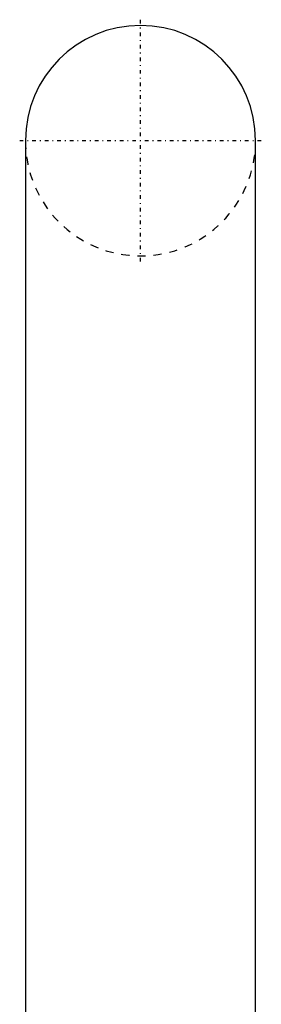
# Model space of a CAD drawing. Extents: x -72 to 70, y -1 to 596.
# Tile 12 of 12: x -15 to 15, y 474 to 596. Entities that reach past the tile are written whole.
import ezdxf

# ---------------------------------------------------------------- set-up
doc = ezdxf.new("R2010")
doc.units = 0
doc.linetypes.add('CENTER', pattern=[1.5, 0.45, -0.5, 0.05, -0.5])
doc.linetypes.add('DASHED', pattern=[2, 1, -1])
for name, color, linetype in [('AM_0', 7, 'CONTINUOUS'), ('AM_3', 7, 'DASHED'), ('AM_7', 7, 'CENTER')]:
    doc.layers.add(name, color=color, linetype=linetype)

msp = doc.modelspace()

# ---------------------------------------------------------------- linework, layer by layer
at = {"layer": 'AM_0', "color": 7, "linetype": 'CONTINUOUS'}
for p, q in [((-14.25, 580.75), (-14.25, 454)), ((14.25, 454), (14.25, 580.75))]:
    msp.add_line(p, q, dxfattribs=at)
msp.add_arc((0, 580.75), 14.25, 0, 180, dxfattribs=at)
at = {"layer": 'AM_3', "color": 6, "linetype": 'DASHED'}
msp.add_arc((0, 580.75), 14.25, 180, 0, dxfattribs=at)
at = {"layer": 'AM_7', "color": 4, "linetype": 'CENTER'}
for p, q in [((0, 565.79), (0, 595.71)), ((-14.96, 580.75), (14.96, 580.75))]:
    msp.add_line(p, q, dxfattribs=at)

doc.saveas('drawing.dxf')
